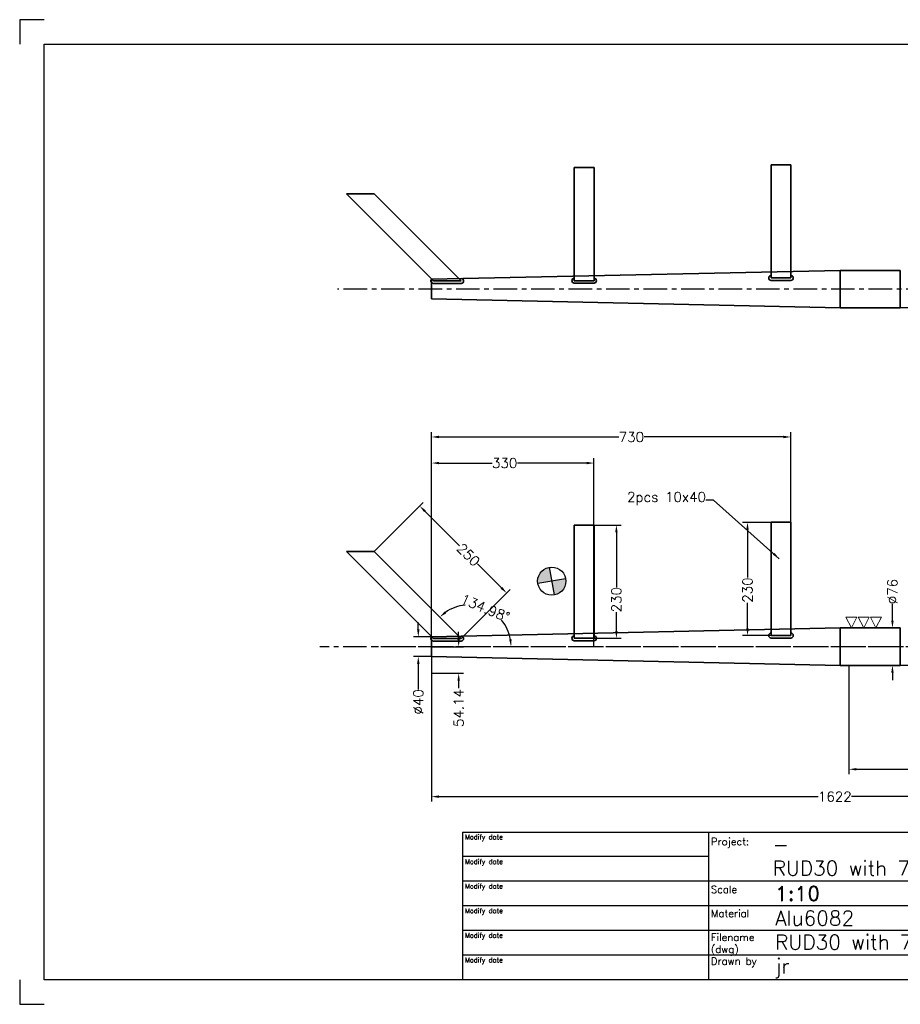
# Model space of a CAD drawing. Extents: x -2460 to 390, y -788 to 1212.
# Tile 1 of 5: x -2460 to -671, y -788 to 1212. Entities that reach past the tile are written whole.
import ezdxf

# ---------------------------------------------------------------- set-up
doc = ezdxf.new("R2010")
doc.units = 0
doc.header["$LTSCALE"] = 1.5
doc.header["$PDMODE"] = 2
doc.header["$PDSIZE"] = 5
doc.linetypes.add('CENTER', pattern=[50.8, 31.75, -6.35, 6.35, -6.35])
doc.layers.get('DEFPOINTS').update_dxf_attribs({"linetype": 'CONTINUOUS'})
for name, color, linetype in [('Blade', 1, 'CONTINUOUS'), ('CENTER', 9, 'CENTER'), ('RAMME', 7, 'CONTINUOUS')]:
    doc.layers.add(name, color=color, linetype=linetype)
doc.layers.add('DIMS', color=7, linetype='CONTINUOUS', lineweight=15)
doc.layers.add('STOCK', color=5, linetype='CONTINUOUS', lineweight=35)
doc.styles.add('ROMAND', font='romand')
doc.styles.add('ROMANS', font='romans')
doc.dimstyles.new('Text 20', dxfattribs={"dimtxt": 20, "dimasz": 15, "dimexe": 10, "dimexo": 0, "dimgap": 0, "dimtad": 0, "dimdsep": 46, "dimtxsty": 'ROMANS', "dimcen": 10, "dimazin": 2, "dimtfac": 0.65, "dimtofl": 0, "dimtmove": 0, "dimatfit": 0, "dimfxl": 0, "dimtolj": 1, "dimarcsym": 0})

# ---------------------------------------------------------------- blocks, each defined once
blk = doc.blocks.new('RUD30')
at = {"layer": 'Blade'}
h = blk.add_hatch(color=256, dxfattribs=at)
h.paths.add_polyline_path([(-605.9, 133.1), (-601, 105, 0.36397), (-577.4, 133.1, 0.043661), (-577.8, 138.1)])
h.paths.add_polyline_path([(-610.9, 161.2, 0.36397), (-634.5, 133.1, 0.043661), (-634.1, 128.1), (-605.9, 133.1)])
for p, q in [((-610.9, 161.2), (-601, 105)), ((-577.8, 138.1), (-634.1, 128.1))]:
    blk.add_line(p, q, dxfattribs=at)
blk.add_circle((-605.9, 133.1), 28.6, dxfattribs=at)
at = {"layer": 'CENTER'}
blk.add_line((946.9, 0), (-972.3, 0), dxfattribs=at)
blk = doc.blocks.new('*D9')
at = {"layer": 'DEFPOINTS', "color": 0}
for p in [(-1293, 311.4), (-1623, -61.6), (-1293, -61.6)]:
    blk.add_point(p, dxfattribs=at)
at = {"layer": 'DIMS', "color": 0, "lineweight": -2}
for p, q in [((-1623, -61.6), (-1623, 321.4)), ((-1293, -61.6), (-1293, 321.4)), ((-1608, 311.4), (-1500.2, 311.4)), ((-1308, 311.4), (-1448.7, 311.4))]:
    blk.add_line(p, q, dxfattribs=at)
at = {"layer": 'DIMS', "color": 0}
for points in [[(-1608, 313.9), (-1608, 308.9), (-1623, 311.4)], [(-1308, 313.9), (-1308, 308.9), (-1293, 311.4)]]:
    blk.add_solid(points, dxfattribs=at)
at = {"layer": 'DIMS', "color": 0, "insert": (-1474.5, 311.4), "char_height": 20, "attachment_point": 5, "style": 'ROMANS'}
blk.add_mtext('\\A1;330', dxfattribs=at)
blk = doc.blocks.new('*D10')
at = {"layer": 'DEFPOINTS', "color": 0}
for p in [(-893, 364.4), (-893, 191), (-1623, -61.6)]:
    blk.add_point(p, dxfattribs=at)
at = {"layer": 'DIMS', "color": 0, "lineweight": -2}
for p, q in [((-1623, -61.6), (-1623, 374.4)), ((-1608, 364.4), (-1242.7, 364.4)), ((-908, 364.4), (-1191.2, 364.4)), ((-893, 191), (-893, 374.4))]:
    blk.add_line(p, q, dxfattribs=at)
at = {"layer": 'DIMS', "color": 0}
for points in [[(-1608, 366.9), (-1608, 361.9), (-1623, 364.4)], [(-908, 366.9), (-908, 361.9), (-893, 364.4)]]:
    blk.add_solid(points, dxfattribs=at)
at = {"layer": 'DIMS', "color": 0, "insert": (-1217, 364.4), "char_height": 20, "attachment_point": 5, "style": 'ROMANS'}
blk.add_mtext('\\A1;730', dxfattribs=at)
blk = doc.blocks.new('*D18')
at = {"layer": 'DEFPOINTS', "color": 0}
for p in [(-732, -23.6), (-732, -99.6), (-686.5, -99.6)]:
    blk.add_point(p, dxfattribs=at)
at = {"layer": 'DIMS', "color": 0, "lineweight": -2}
for p, q in [((-686.5, -8.6), (-686.5, 25.2)), ((-732, -23.6), (-676.5, -23.6)), ((-732, -99.6), (-676.5, -99.6)), ((-686.5, -114.6), (-686.5, -129.6))]:
    blk.add_line(p, q, dxfattribs=at)
at = {"layer": 'DIMS', "color": 0}
for points in [[(-689, -8.6), (-684, -8.6), (-686.5, -23.6)], [(-689, -114.6), (-684, -114.6), (-686.5, -99.6)]]:
    blk.add_solid(points, dxfattribs=at)
at = {"layer": 'DIMS', "color": 0, "insert": (-686.5, 50.4), "char_height": 20, "attachment_point": 5, "rotation": 90, "style": 'ROMANS'}
blk.add_mtext('\\A1;%%C76', dxfattribs=at)
blk = doc.blocks.new('*D19')
at = {"layer": 'DEFPOINTS', "color": 0}
for p in [(-1623, -41.6), (-1650, -81.6), (-1623, -81.6)]:
    blk.add_point(p, dxfattribs=at)
at = {"layer": 'DIMS', "color": 0, "lineweight": -2}
for p, q in [((-1650, -26.6), (-1650, -11.6)), ((-1623, -41.6), (-1660, -41.6)), ((-1623, -81.6), (-1660, -81.6)), ((-1650, -96.6), (-1650, -148.3))]:
    blk.add_line(p, q, dxfattribs=at)
at = {"layer": 'DIMS', "color": 0}
for points in [[(-1652.5, -26.6), (-1647.5, -26.6), (-1650, -41.6)], [(-1652.5, -96.6), (-1647.5, -96.6), (-1650, -81.6)]]:
    blk.add_solid(points, dxfattribs=at)
at = {"layer": 'DIMS', "color": 0, "insert": (-1650, -173.6), "char_height": 20, "attachment_point": 5, "rotation": 90, "style": 'ROMANS'}
blk.add_mtext('\\A1;%%C40', dxfattribs=at)
blk = doc.blocks.new('*D21')
at = {"layer": 'DEFPOINTS', "color": 0}
for p in [(-933, 191), (-981, -39), (-933, -39)]:
    blk.add_point(p, dxfattribs=at)
at = {"layer": 'DIMS', "color": 0, "lineweight": -2}
for p, q in [((-933, 191), (-991, 191)), ((-981, 176), (-981, 79.1)), ((-981, -24), (-981, 27.7)), ((-933, -39), (-991, -39))]:
    blk.add_line(p, q, dxfattribs=at)
at = {"layer": 'DIMS', "color": 0}
for points in [[(-983.5, 176), (-978.5, 176), (-981, 191)], [(-983.5, -24), (-978.5, -24), (-981, -39)]]:
    blk.add_solid(points, dxfattribs=at)
at = {"layer": 'DIMS', "color": 0, "insert": (-981, 53.4), "char_height": 20, "attachment_point": 5, "rotation": 90, "style": 'ROMANS'}
blk.add_mtext('\\A1;230', dxfattribs=at)
blk = doc.blocks.new('*D22')
at = {"layer": 'DEFPOINTS', "color": 0}
for p in [(-1293, 185.5), (-1293, -44.5), (-1247.5, -44.5)]:
    blk.add_point(p, dxfattribs=at)
at = {"layer": 'DIMS', "color": 0, "lineweight": -2}
for p, q in [((-1293, 185.5), (-1237.5, 185.5)), ((-1247.5, 170.5), (-1247.5, 59.6)), ((-1247.5, -29.5), (-1247.5, 8.2)), ((-1293, -44.5), (-1237.5, -44.5))]:
    blk.add_line(p, q, dxfattribs=at)
at = {"layer": 'DIMS', "color": 0}
for points in [[(-1250, 170.5), (-1245, 170.5), (-1247.5, 185.5)], [(-1250, -29.5), (-1245, -29.5), (-1247.5, -44.5)]]:
    blk.add_solid(points, dxfattribs=at)
at = {"layer": 'DIMS', "color": 0, "insert": (-1247.5, 33.9), "char_height": 20, "attachment_point": 5, "rotation": 90, "style": 'ROMANS'}
blk.add_mtext('\\A1;230', dxfattribs=at)
blk = doc.blocks.new('*D23')
at = {"layer": 'DEFPOINTS', "color": 0}
for p in [(-1739.6, 131.7), (-1486.4, -1.6), (-1562.9, -45.1), (-1745.3, -61.6), (173.9, -61.6)]:
    blk.add_point(p, dxfattribs=at)
at = {"layer": 'DIMS', "color": 0, "lineweight": -2}
for start, end in [(95.5847, 124.8413), (10.1396, 39.3962)]:
    blk.add_arc((-1546.4, -61.6), 84.9, start, end, dxfattribs=at)
at = {"layer": 'DIMS', "color": 0}
for points in [[(-1593.3, 6.2), (-1596.5, 10), (-1606.4, -1.5)], [(-1460.4, -46.4), (-1465.3, -46.9), (-1461.5, -61.6)]]:
    blk.add_solid(points, dxfattribs=at)
at = {"layer": 'DIMS', "color": 0, "insert": (-1513.9, 16.8), "char_height": 20, "attachment_point": 5, "rotation": 337.4904, "style": 'ROMANS'}
blk.add_mtext('\\A1;134.98°', dxfattribs=at)
blk = doc.blocks.new('*D24')
at = {"layer": 'DEFPOINTS', "color": 0}
for p in [(-1739.6, 131.7), (-1470.4, 47.3), (-1562.9, -45.1)]:
    blk.add_point(p, dxfattribs=at)
at = {"layer": 'DIMS', "color": 0, "lineweight": -2}
for p, q in [((-1739.6, 131.7), (-1640, 231.2)), ((-1636.5, 213.5), (-1566.1, 143.1)), ((-1481, 57.9), (-1529.8, 106.7)), ((-1562.9, -45.1), (-1463.3, 54.4))]:
    blk.add_line(p, q, dxfattribs=at)
at = {"layer": 'DIMS', "color": 0}
for points in [[(-1634.7, 215.3), (-1638.3, 211.8), (-1647.1, 224.1)], [(-1479.2, 59.7), (-1482.8, 56.1), (-1470.4, 47.3)]]:
    blk.add_solid(points, dxfattribs=at)
at = {"layer": 'DIMS', "color": 0, "insert": (-1548, 124.9), "char_height": 20, "attachment_point": 5, "rotation": 314.9809, "style": 'ROMANS'}
blk.add_mtext('\\A1;250', dxfattribs=at)
blk = doc.blocks.new('SLETDREJ')
at = {"layer": 'DIMS'}
for p, q in [((-14, 22), (-36, 22)), ((-36, 22), (-25, 0)), ((-14, 22), (-25, 0)), ((-11, 22), (0, 0)), ((11, 22), (-11, 22)), ((11, 22), (0, 0)), ((14, 22), (25, 0)), ((36, 22), (14, 22)), ((36, 22), (25, 0))]:
    blk.add_line(p, q, dxfattribs=at)
blk = doc.blocks.new('*D35')
at = {"layer": 'DEFPOINTS', "color": 0}
for p in [(-1623, -61.6), (-1623, -115.7), (-1568, -115.7)]:
    blk.add_point(p, dxfattribs=at)
at = {"layer": 'DIMS', "color": 0, "lineweight": -2}
for p, q in [((-1568, -46.6), (-1568, -31.6)), ((-1623, -61.6), (-1558, -61.6)), ((-1623, -115.7), (-1558, -115.7)), ((-1568, -130.7), (-1568, -145.7))]:
    blk.add_line(p, q, dxfattribs=at)
at = {"layer": 'DIMS', "color": 0}
for points in [[(-1570.5, -46.6), (-1565.5, -46.6), (-1568, -61.6)], [(-1570.5, -130.7), (-1565.5, -130.7), (-1568, -115.7)]]:
    blk.add_solid(points, dxfattribs=at)
at = {"layer": 'DIMS', "color": 0, "insert": (-1568, -186.2), "char_height": 20, "attachment_point": 5, "rotation": 90, "style": 'ROMANS'}
blk.add_mtext('\\A1;54.14', dxfattribs=at)
blk = doc.blocks.new('*D46')
at = {"layer": 'DEFPOINTS', "color": 0}
for p in [(-775, -99.6), (-1.1, -86.3), (-775, -310.6)]:
    blk.add_point(p, dxfattribs=at)
at = {"layer": 'DIMS', "color": 0, "lineweight": -2}
for p, q in [((-775, -99.6), (-775, -320.6)), ((-1.1, -86.3), (-1.1, -320.6)), ((-760, -310.6), (-392.7, -310.6)), ((-16.1, -310.6), (-340.3, -310.6))]:
    blk.add_line(p, q, dxfattribs=at)
at = {"layer": 'DIMS', "color": 0}
for points in [[(-760, -308.1), (-760, -313.1), (-775, -310.6)], [(-16.1, -308.1), (-16.1, -313.1), (-1.1, -310.6)]]:
    blk.add_solid(points, dxfattribs=at)
at = {"layer": 'DIMS', "color": 0, "insert": (-366.5, -310.6), "char_height": 20, "attachment_point": 5, "style": 'ROMANS'}
blk.add_mtext('\\A1;774', dxfattribs=at)
blk = doc.blocks.new('*D47')
at = {"layer": 'DEFPOINTS', "color": 0}
for p in [(-1623, -81.6), (-1.1, -86.3), (-1.1, -366.2)]:
    blk.add_point(p, dxfattribs=at)
at = {"layer": 'DIMS', "color": 0, "lineweight": -2}
for p, q in [((-1623, -81.6), (-1623, -376.2)), ((-1.1, -86.3), (-1.1, -376.2)), ((-1608, -366.2), (-837.4, -366.2)), ((-16.1, -366.2), (-769.8, -366.2))]:
    blk.add_line(p, q, dxfattribs=at)
at = {"layer": 'DIMS', "color": 0}
for points in [[(-1608, -363.7), (-1608, -368.7), (-1623, -366.2)], [(-16.1, -363.7), (-16.1, -368.7), (-1.1, -366.2)]]:
    blk.add_solid(points, dxfattribs=at)
at = {"layer": 'DIMS', "color": 0, "insert": (-803.6, -366.2), "char_height": 20, "attachment_point": 5, "style": 'ROMANS'}
blk.add_mtext('\\A1;1622', dxfattribs=at)

msp = doc.modelspace()

# ---------------------------------------------------------------- linework, layer by layer
at = {"layer": 'CENTER'}
for p, q in [((74.621, 664.814), (-1814.234, 664.814)), ((150, -61.57), (-1850, -61.57))]:
    msp.add_line(p, q, dxfattribs=at)
at = {"layer": 'RAMME'}
for p, q in [((-2410, 1212), (-2460, 1212)), ((-2460, 1212), (-2460, 1162)), ((-2410, -738), (-2410, 1162)), ((-2410, 1162), (340, 1162)), ((-1560, -438), (340, -438)), ((-1560, -438), (-1560, -738)), ((-1060, -438), (-1060, -738)), ((-1060, -488), (-1560, -488)), ((-160, -538), (-1560, -538)), ((-160, -588), (-1560, -588)), ((-160, -638), (-1560, -638)), ((-160, -688), (-1560, -688)), ((-2460, -738), (-2460, -788)), ((340, -738), (-2410, -738)), ((-2460, -788), (-2410, -788))]:
    msp.add_line(p, q, dxfattribs=at)
at = {"layer": 'STOCK'}
for p, q in [((-1292.96, 911.886), (-1332.96, 911.886)), ((-1332.96, 911.886), (-1332.96, 681.886)), ((-1292.96, 681.886), (-1292.96, 911.886)), ((-932.96, 917.428), (-932.96, 687.428)), ((-892.96, 917.428), (-932.96, 917.428)), ((-892.96, 687.428), (-892.96, 917.428)), ((-1739.574, 858.114), (-1796.142, 858.114)), ((-1796.142, 858.114), (-1619.424, 681.278)), ((-1562.856, 681.278), (-1739.574, 858.114)), ((-1622.96, 684.814), (-792.96, 702.814)), ((-792.96, 664.814), (-792.96, 702.814)), ((-792.96, 702.814), (-671.065, 702.814)), ((-671.065, 626.814), (-671.065, 702.814)), ((-1622.96, 664.814), (-1622.96, 684.814)), ((-1562.856, 681.278), (-1619.424, 681.278)), ((-1292.96, 681.886), (-1332.96, 681.886)), ((-892.96, 687.428), (-932.96, 687.428)), ((-932.96, 682.428), (-892.96, 682.428)), ((-1622.96, 664.814), (-1622.96, 644.814)), ((-1619.424, 676.278), (-1562.856, 676.278)), ((-1332.96, 676.886), (-1292.96, 676.886)), ((-792.96, 664.814), (-792.96, 626.814)), ((-1622.96, 644.814), (-792.96, 626.814)), ((-792.96, 626.814), (-671.065, 626.814)), ((-671.065, 626.814), (-411.065, 634.814)), ((-1292.96, 185.502), (-1332.96, 185.502)), ((-1332.96, 185.502), (-1332.96, -44.498)), ((-1292.96, -44.498), (-1292.96, 185.502)), ((-932.96, 191.044), (-932.96, -38.956)), ((-892.96, 191.044), (-932.96, 191.044)), ((-892.96, -38.956), (-892.96, 191.044)), ((-1739.574, 131.73), (-1796.142, 131.73)), ((-1796.142, 131.73), (-1619.424, -45.106)), ((-1562.856, -45.106), (-1739.574, 131.73)), ((-1622.96, -41.57), (-792.96, -23.57)), ((-892.96, -38.956), (-932.96, -38.956)), ((-792.96, -61.57), (-792.96, -23.57)), ((-792.96, -23.57), (-671.065, -23.57)), ((-671.065, -99.57), (-671.065, -23.57)), ((-1622.96, -61.57), (-1622.96, -41.57)), ((-1562.856, -45.106), (-1619.424, -45.106)), ((-1619.424, -50.106), (-1562.856, -50.106)), ((-1292.96, -44.498), (-1332.96, -44.498)), ((-1332.96, -49.498), (-1292.96, -49.498)), ((-932.96, -43.956), (-892.96, -43.956)), ((-1622.96, -61.57), (-1622.96, -81.57)), ((-792.96, -61.57), (-792.96, -99.57)), ((-1622.96, -81.57), (-792.96, -99.57)), ((-792.96, -99.57), (-671.065, -99.57)), ((-671.065, -99.57), (-411.065, -91.57))]:
    msp.add_line(p, q, dxfattribs=at)
for centre, start, end in [((-1619.424, 681.278), 135, 270), ((-1562.856, 681.278), 270, 90), ((-1332.96, 681.886), 90, 270), ((-1292.96, 681.886), 270, 90), ((-932.96, 687.428), 90, 270), ((-892.96, 687.428), 270, 90), ((-1332.96, -44.498), 90, 270), ((-1292.96, -44.498), 270, 90), ((-932.96, -38.956), 90, 270), ((-892.96, -38.956), 270, 90), ((-1619.424, -45.106), 135, 270), ((-1562.856, -45.106), 270, 90)]:
    msp.add_arc(centre, 5, start, end, dxfattribs=at)

# ---------------------------------------------------------------- block references
at = {"layer": 'Blade'}
msp.add_blockref('RUD30', (-772.96, -61.57), dxfattribs=at)
at = {"layer": 'DIMS'}
msp.add_blockref('SLETDREJ', (-744.96, -23.57), dxfattribs=at)

# ---------------------------------------------------------------- texts
at = {"layer": 'DIMS', "insert": (-1065.46, 225.93), "char_height": 20, "attachment_point": 9, "style": 'ROMANS'}
msp.add_mtext('\\A1;2pcs 10x40', dxfattribs=at)
at = {"layer": 'RAMME'}
for s, height, style, p in [('Modify date', 9.91423, 'ROMANS', (-1555.423, -453)), ('Project:', 15, 'ROMANS', (-1055.45, -465.074)), ('-', 30, 'ROMANS', (-930, -478)), ('Modify date', 9.91423, 'ROMANS', (-1555.423, -503)), ('RUD30 with 76mm stock', 30, 'ROMANS', (-930, -526.571)), ('Modify date', 9.91423, 'ROMANS', (-1555.423, -553)), ('Scale ', 15, 'ROMANS', (-1055.45, -562.217)), ('1:10', 30, 'ROMAND', (-925, -578)), ('Modify date', 9.91423, 'ROMANS', (-1555.423, -603)), ('Material', 15, 'ROMANS', (-1055.45, -610.789)), ('Alu6082', 30, 'ROMANS', (-925, -628)), ('Modify date', 9.91423, 'ROMANS', (-1555.423, -653)), ('Filename', 15, 'ROMANS', (-1055.45, -659.36)), ('RUD30 with 76mm stock', 30, 'ROMANS', (-925, -676.571)), ('(dwg)', 15, 'ROMANS', (-1055.45, -683.646)), ('Modify date', 9.91423, 'ROMANS', (-1555.423, -703)), ('Drawn by', 15, 'ROMANS', (-1055.45, -707.931)), ('jr', 30, 'ROMANS', (-925, -725.143))]:
    msp.add_text(s, height=height, dxfattribs=dict(at, style=style)).set_placement(p)

# ---------------------------------------------------------------- dimensions: what is measured, and where the dimension line sits
at = {"layer": 'DIMS'}
for base, p2, picture, middle in [((-892.96, 364.43), (-892.96, 191.044), '*D10', (-1216.96, 364.43)), ((-1292.96, 311.43), (-1292.96, -61.57), '*D9', (-1474.46, 311.43))]:
    dim = msp.add_linear_dim(base=base, p1=(-1622.96, -61.57), p2=p2, dimstyle='Text 20', dxfattribs=at)
    dim.commit()
    dim.dimension.update_dxf_attribs({"geometry": picture, "text_midpoint": middle, "dimtype": 160})
for base, p1, p2, angle, picture, middle, dimtype in [((-1470.385, 47.303), (-1739.574, 131.73), (-1562.856, -45.106), 314.980888, '*D24', (-1547.96, 124.93), 161), ((-1247.46, -44.498), (-1292.96, 185.502), (-1292.96, -44.498), 90, '*D22', (-1247.46, 33.93), 160), ((-980.96, -38.956), (-932.96, 191.044), (-932.96, -38.956), 90, '*D21', (-980.96, 53.43), 160), ((-1567.96, -115.711), (-1622.96, -61.57), (-1622.96, -115.711), 90, '*D35', (-1567.96, -186.188), 160)]:
    dim = msp.add_linear_dim(base=base, p1=p1, p2=p2, angle=angle, dimstyle='Text 20', dxfattribs=at)
    dim.commit()
    dim.dimension.update_dxf_attribs({"geometry": picture, "text_midpoint": middle, "dimtype": dimtype})
dim = msp.add_angular_dim_2l(base=(-1486.383, -1.564), line1=((173.94, -61.57), (-1745.26, -61.57)), line2=((-1562.856, -45.106), (-1739.574, 131.73)), dimstyle='Text 20', dxfattribs=at)
dim.commit()
dim.dimension.update_dxf_attribs({"geometry": '*D23', "text_midpoint": (-1513.911, 16.835)})
for base, p1, p2, picture, middle in [((-686.46, -99.57), (-732.012, -23.57), (-732.012, -99.57), '*D18', (-686.46, 50.43)), ((-1649.96, -81.57), (-1622.96, -41.57), (-1622.96, -81.57), '*D19', (-1649.96, -173.57))]:
    dim = msp.add_linear_dim(base=base, p1=p1, p2=p2, angle=90, text='%%C<>', dimstyle='Text 20', dxfattribs=at)
    dim.commit()
    dim.dimension.update_dxf_attribs({"geometry": picture, "text_midpoint": middle, "dimtype": 160})
for base, p1, p2, text, picture, middle in [((-1.065, -366.217), (-1622.96, -81.57), (-1.065, -86.32), '1622', '*D47', (-803.561, -366.217)), ((-774.983, -310.57), (-1.065, -86.32), (-774.983, -99.57), '774', '*D46', (-366.46, -310.57))]:
    dim = msp.add_linear_dim(base=base, p1=p1, p2=p2, text=text, dimstyle='Text 20', dxfattribs=at)
    dim.commit()
    dim.dimension.update_dxf_attribs({"geometry": picture, "text_midpoint": middle, "dimtype": 160})

# ---------------------------------------------------------------- leaders
at = {"layer": 'DIMS', "annotation_type": 0, "has_hookline": 1, "hookline_direction": 1, "text_width": 177.143}
msp.add_leader([(-916.46, 116.93), (-1050.46, 235.93), (-1065.46, 235.93)], dimstyle='Text 20', override={"dimgap": 0, "dimtad": 0}, dxfattribs=at)

doc.saveas('drawing.dxf')
